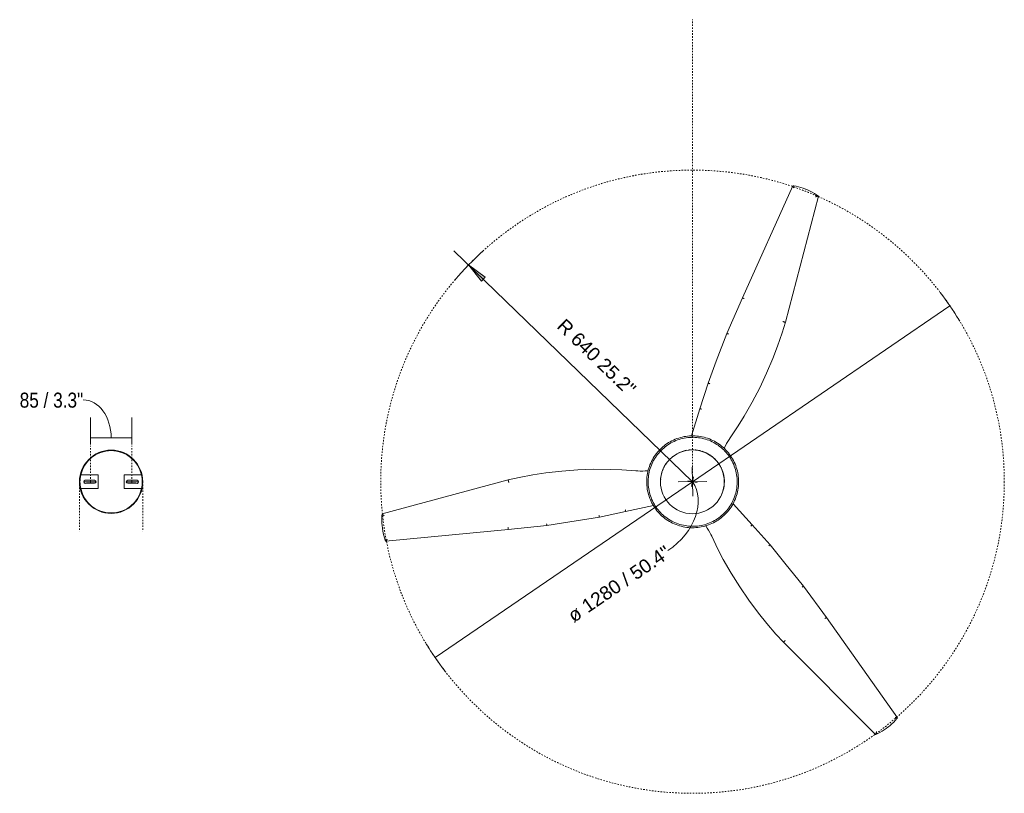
# Model space of a CAD drawing. Header units: millimetres. Extents: x 5770 to 11194, y -2952 to 7544.
# Tile 7 of 7: x 9173 to 11194, y 5955 to 7544. Entities that reach past the tile are written whole.
import ezdxf

# ---------------------------------------------------------------- set-up
doc = ezdxf.new("R2010")
doc.units = ezdxf.units.MM
doc.linetypes.add('Dash', pattern=[6, 3, -3])
doc.linetypes.add('Hidden', pattern=[7.14375, 4.7625, -2.38125])
doc.layers.add('A-ANNO-DIMS', color=7, linetype='Dash', lineweight=9, true_color=0xd2d2d2)
doc.layers.add('A-ANNO-DIMS-14', color=7, linetype='Continuous', lineweight=9)
doc.layers.add('E-LITE-EQPM', color=7, linetype='Continuous', lineweight=20)
doc.styles.add('Arial', font='arial.ttf', dxfattribs={"height": 28})
doc.styles.add('Arial Narrow', font='ARIALN.TTF', dxfattribs={"height": 30.8})
doc.dimstyles.new('Diameter_-_3mm_Arial', dxfattribs={"dimscale": 304.8, "dimtxt": 28.567263, "dimasz": 0, "dimexe": 0.110236, "dimexo": 0, "dimgap": 0.068898, "dimtad": 1, "dimjust": 3, "dimdec": 0, "dimzin": 0, "dimdsep": 46, "dimtxsty": 'Arial', "dimblk1": 'NONE', "dimblk2": 'NONE', "dimsah": 1, "dimcen": 0.09, "dimadec": 0, "dimazin": 0, "dimtfac": 1, "dimtdec": 4, "dimtix": 1, "dimtmove": 0, "dimatfit": 2, "dimfxl": 1, "dimtvp": 1, "dimtolj": 1, "dimtzin": 0, "dimarcsym": 2})
doc.dimstyles.new('FARO_-_2_2mm_Arial_Narrow_mm_Inch_Right_2', dxfattribs={"dimscale": 304.8, "dimtxt": 31.521674, "dimasz": 0, "dimexe": 0.137795, "dimexo": 0.0625, "dimgap": 0.022966, "dimtad": 1, "dimdec": 0, "dimzin": 0, "dimdsep": 46, "dimtxsty": 'Arial Narrow', "dimblk1": 'NONE', "dimblk2": 'NONE', "dimsah": 1, "dimcen": 0.09, "dimadec": 0, "dimazin": 0, "dimtfac": 1, "dimtdec": 4, "dimtix": 1, "dimtmove": 1, "dimatfit": 3, "dimfxl": 0.045932, "dimfxlon": 1, "dimtvp": 1, "dimtolj": 1, "dimtzin": 0, "dimarcsym": 2})
doc.dimstyles.new('Radial_-_3mm_Arial', dxfattribs={"dimscale": 304.8, "dimtxt": 28.567263, "dimasz": 0.137795, "dimexe": 0.137795, "dimexo": 0, "dimgap": 0.080381, "dimtad": 1, "dimjust": 3, "dimdec": 0, "dimzin": 0, "dimdsep": 46, "dimtxsty": 'Arial', "dimsah": 1, "dimcen": 0.09, "dimdle": 0.137795, "dimadec": 0, "dimazin": 0, "dimtfac": 1, "dimtdec": 4, "dimtix": 1, "dimtmove": 0, "dimatfit": 2, "dimfxl": 1, "dimtvp": 1, "dimtfill": 1, "dimtolj": 1, "dimtzin": 0, "dimarcsym": 2})

# ---------------------------------------------------------------- blocks, each defined once
blk = doc.blocks.new('32026-10 - 32030 MINI ETERFAN Matt black ceiling fan with DC motor-507610-Planta_PDF')
at = {"layer": 'E-LITE-EQPM'}
for p, q in [((-3.8, 378.7), (65.6, 637.3)), ((121.7, 630.1), (97.9, 378.8)), ((97.9, 378.8), (89.6, 299.3)), ((89.6, 299.3), (80.3, 239.3)), ((80.3, 239.3), (72.5, 191.5)), ((72.5, 191.5), (61, 137.6)), ((61, 137.6), (48.7, 80.6)), ((61, 137.6), (60.9, 137.6)), ((-22.7, 91.4), (-22.5, 92)), ((-150.1, -14.9), (-94.4, 2.7)), ((-94.4, 2.7), (-93.9, 2.9)), ((-202.7, -31.6), (-150.1, -14.9)), ((-150.1, -14.9), (-150, -15)), ((-248, -48.4), (-202.7, -31.6)), ((90.4, -26.5), (90.7, -26.8)), ((-304.8, -70), (-248, -48.4)), ((-377.9, -102.1), (-304.8, -70)), ((-68.5, -64.7), (-69.1, -64.9)), ((88.4, -122), (45.1, -82.8)), ((-608.2, -205.7), (-377.9, -102.1)), ((88.4, -122), (88.5, -121.9)), ((129.4, -158.9), (88.4, -122)), ((166.9, -189.4), (129.4, -158.9)), ((-327.6, -190.5), (-586.7, -258)), ((214.2, -227.6), (166.9, -189.4)), ((329.7, -186.3), (519, -375.6)), ((278.9, -274.4), (214.2, -227.6)), ((484.7, -420.6), (278.9, -274.4))]:
    blk.add_line(p, q, dxfattribs=at)
at = {"layer": 'E-LITE-EQPM', "flags": 128}
for points in [[(65.7, 637.4), (70.6, 637.8), (75.5, 638), (80.3, 638.1), (85.2, 637.9), (90.1, 637.6), (94.9, 637), (96, 636.9)], [(96, 636.9), (100.8, 636.1), (105.6, 635.1), (110.4, 633.9), (115, 632.5), (119.7, 630.9), (121.7, 630.2)], [(-14.2, 327.9), (-8.8, 356.4), (-3.8, 378.7)], [(-25.6, 169.5), (-25.7, 202.6), (-24.5, 235.6), (-22, 268.6), (-18.2, 301.5), (-14.2, 327.9)], [(-22.6, 116.4), (-24.7, 145.7), (-25.6, 169.5)], [(60.9, 137.6), (60.5, 137.7), (60, 137.8), (59.3, 138), (58.4, 138.2), (57.5, 138.4)], [(-22.5, 92), (-22.2, 97.2), (-22, 102.3), (-22, 107.5), (-22.3, 112.7), (-22.6, 116.4)], [(0, -94.4), (-3.8, -94.3), (-7.5, -94.1), (-11.3, -93.7), (-15, -93.2), (-18.7, -92.5), (-22.4, -91.7), (-26.1, -90.7), (-29.7, -89.6), (-33.2, -88.3), (-36.8, -86.9), (-40.2, -85.4), (-43.6, -83.7), (-46.9, -81.9), (-50.1, -80), (-53.3, -77.9), (-56.4, -75.7), (-59.3, -73.4), (-62.2, -71), (-65, -68.4), (-67.7, -65.8), (-70.3, -63), (-72.7, -60.1), (-75.1, -57.2), (-77.3, -54.1), (-79.4, -51), (-81.4, -47.8), (-83.2, -44.5), (-84.9, -41.1), (-86.5, -37.7), (-88, -34.2), (-89.3, -30.7), (-90.4, -27.1), (-91.4, -23.4), (-92.3, -19.7), (-93, -16), (-93.6, -12.3), (-94, -8.6), (-94.3, -4.8), (-94.4, -1), (-94.3, 2.8), (-94.1, 6.5), (-93.8, 10.3), (-93.3, 14), (-92.7, 17.7), (-91.9, 21.4), (-91, 25.1), (-89.9, 28.7), (-88.7, 32.3), (-87.3, 35.8), (-85.8, 39.3), (-84.2, 42.7), (-82.4, 46), (-80.5, 49.3), (-78.5, 52.4), (-76.3, 55.5), (-74, 58.5), (-71.6, 61.5), (-69.1, 64.3), (-66.5, 67), (-63.7, 69.6), (-60.9, 72.1), (-58, 74.5), (-55, 76.7), (-51.8, 78.9), (-48.7, 80.9), (-45.4, 82.8), (-42, 84.5), (-38.6, 86.1), (-35.1, 87.6), (-31.6, 88.9), (-28, 90.1), (-24.4, 91.2), (-20.7, 92.1), (-17, 92.8), (-13.3, 93.4), (-9.6, 93.9), (-5.8, 94.2), (-2, 94.4), (0, 94.4)], [(0, -91.4), (-3.7, -91.3), (-7.3, -91.1), (-10.9, -90.7), (-14.6, -90.2), (-18.2, -89.6), (-21.7, -88.8), (-25.3, -87.8), (-28.7, -86.7), (-32.2, -85.5), (-35.6, -84.2), (-38.9, -82.7), (-42.2, -81), (-45.4, -79.3), (-48.5, -77.4), (-51.6, -75.4), (-54.6, -73.3), (-57.5, -71.1), (-60.3, -68.7), (-63, -66.2), (-65.5, -63.7), (-68, -61), (-70.4, -58.2), (-72.7, -55.4), (-74.9, -52.4), (-76.9, -49.4), (-78.8, -46.3), (-80.6, -43.1), (-82.2, -39.8), (-83.8, -36.5), (-85.2, -33.1), (-86.4, -29.7), (-87.5, -26.2), (-88.5, -22.7), (-89.4, -19.1), (-90, -15.5), (-90.6, -11.9), (-91, -8.3), (-91.3, -4.6), (-91.4, -1), (-91.3, 2.7), (-91.2, 6.3), (-90.8, 10), (-90.4, 13.6), (-89.7, 17.2), (-89, 20.8), (-88.1, 24.3), (-87, 27.8), (-85.9, 31.3), (-84.5, 34.7), (-83.1, 38), (-81.5, 41.3), (-79.8, 44.5), (-77.9, 47.7), (-76, 50.8), (-73.9, 53.8), (-71.7, 56.7), (-69.3, 59.5), (-66.9, 62.2), (-64.4, 64.9), (-61.7, 67.4), (-59, 69.8), (-56.1, 72.1), (-53.2, 74.3), (-50.2, 76.4), (-47.1, 78.3), (-43.9, 80.1), (-40.7, 81.8), (-37.4, 83.4), (-34, 84.8), (-30.6, 86.1), (-27.1, 87.3), (-23.6, 88.3), (-20.1, 89.1), (-16.5, 89.9), (-12.9, 90.5), (-9.3, 90.9), (-5.6, 91.2), (-2, 91.4), (0, 91.4)], [(0, 94.4), (3.8, 94.3), (7.5, 94.1), (11.3, 93.7), (15, 93.2), (18.7, 92.5), (22.4, 91.7), (26.1, 90.7), (29.7, 89.6), (33.2, 88.3), (36.8, 86.9), (40.2, 85.4), (43.6, 83.7), (46.9, 81.9), (50.1, 80), (53.3, 77.9), (56.4, 75.7), (59.3, 73.4), (62.2, 71), (65, 68.4), (67.7, 65.8), (70.3, 63), (72.7, 60.1), (75.1, 57.2), (77.3, 54.1), (79.4, 51), (81.4, 47.8), (83.2, 44.5), (84.9, 41.1), (86.5, 37.7), (88, 34.2), (89.3, 30.7), (90.4, 27.1), (91.4, 23.4), (92.3, 19.7), (93, 16), (93.6, 12.3), (94, 8.6), (94.3, 4.8), (94.4, 1), (94.3, -2.8), (94.1, -6.5), (93.8, -10.3), (93.3, -14), (92.7, -17.7), (91.9, -21.4), (91, -25.1), (89.9, -28.7), (88.7, -32.3), (87.3, -35.8), (85.8, -39.3), (84.2, -42.7), (82.4, -46), (80.5, -49.3), (78.5, -52.4), (76.3, -55.5), (74, -58.5), (71.6, -61.5), (69.1, -64.3), (66.5, -67), (63.7, -69.6), (60.9, -72.1), (58, -74.5), (55, -76.7), (51.8, -78.9), (48.7, -80.9), (45.4, -82.8), (42, -84.5), (38.6, -86.1), (35.1, -87.6), (31.6, -88.9), (28, -90.1), (24.4, -91.2), (20.7, -92.1), (17, -92.8), (13.3, -93.4), (9.6, -93.9), (5.8, -94.2), (2, -94.4), (0, -94.4)], [(0, 91.4), (3.7, 91.3), (7.3, 91.1), (10.9, 90.7), (14.6, 90.2), (18.2, 89.6), (21.7, 88.8), (25.3, 87.8), (28.7, 86.7), (32.2, 85.5), (35.6, 84.2), (38.9, 82.7), (42.2, 81), (45.4, 79.3), (48.5, 77.4), (51.6, 75.4), (54.6, 73.3), (57.5, 71.1), (60.3, 68.7), (63, 66.2), (65.5, 63.7), (68, 61), (70.4, 58.2), (72.7, 55.4), (74.9, 52.4), (76.9, 49.4), (78.8, 46.3), (80.6, 43.1), (82.2, 39.8), (83.8, 36.5), (85.2, 33.1), (86.4, 29.7), (87.5, 26.2), (88.5, 22.7), (89.4, 19.1), (90, 15.5), (90.6, 11.9), (91, 8.3), (91.3, 4.6), (91.4, 1), (91.3, -2.7), (91.2, -6.3), (90.8, -10), (90.4, -13.6), (89.7, -17.2), (89, -20.8), (88.1, -24.3), (87, -27.8), (85.9, -31.3), (84.5, -34.7), (83.1, -38), (81.5, -41.3), (79.8, -44.5), (77.9, -47.7), (76, -50.8), (73.9, -53.8), (71.7, -56.7), (69.3, -59.5), (66.9, -62.2), (64.4, -64.9), (61.7, -67.4), (59, -69.8), (56.1, -72.1), (53.2, -74.3), (50.2, -76.4), (47.1, -78.3), (43.9, -80.1), (40.7, -81.8), (37.4, -83.4), (34, -84.8), (30.6, -86.1), (27.1, -87.3), (23.6, -88.3), (20.1, -89.1), (16.5, -89.9), (12.9, -90.5), (9.3, -90.9), (5.6, -91.2), (2, -91.4), (0, -91.4)], [(-150, -15), (-149.9, -15.4), (-149.8, -15.9), (-149.6, -16.6), (-149.3, -17.4), (-149, -18.3)], [(90.7, -26.8), (94.9, -29.7), (99.3, -32.4), (103.8, -35), (108.4, -37.4), (111.8, -39)], [(111.8, -39), (138.3, -51.8), (159.3, -62.8)], [(-90.3, -77), (-114.7, -93.4), (-134.9, -105.9)], [(-69.1, -64.9), (-73.8, -67.2), (-78.4, -69.6), (-82.9, -72.2), (-87.2, -74.9), (-90.3, -77)], [(159.3, -62.8), (188, -79.3), (216, -96.8), (243.4, -115.5), (270, -135.2), (290.8, -151.9)], [(-134.9, -105.9), (-163.6, -122.4), (-193, -137.7), (-222.9, -151.8), (-253.3, -164.8), (-278.3, -174.3)], [(88.5, -121.9), (88.8, -121.6), (89.1, -121.2), (89.6, -120.6), (90.2, -120), (90.9, -119.3)], [(290.8, -151.9), (312.8, -170.8), (329.7, -186.3)], [(-278.3, -174.3), (-305.7, -183.8), (-327.6, -190.5)], [(-601.3, -231.4), (-603, -226.8), (-604.5, -222.2), (-605.8, -217.5), (-606.9, -212.7), (-607.8, -207.9), (-608.2, -205.8)], [(-586.8, -258), (-589.5, -254), (-592.2, -249.8), (-594.6, -245.6), (-596.9, -241.3), (-599, -236.9), (-600.9, -232.4), (-601.3, -231.4)], [(519, -375.7), (516.9, -380.1), (514.7, -384.5), (512.3, -388.7), (509.7, -392.9), (507, -396.9), (504.1, -400.9), (503.4, -401.7)], [(503.4, -401.7), (500.3, -405.5), (497.1, -409.1), (493.7, -412.6), (490.1, -416), (486.5, -419.2), (484.8, -420.6)]]:
    blk.add_lwpolyline(points, dxfattribs=at)
at = {"layer": 'E-LITE-EQPM'}
for start, end in [(239.6759, 240), (247.258, 270), (270, 300.1884), (307.5, 307.7649)]:
    blk.add_arc((0, 0), 65, start, end, dxfattribs=at)
for points, knots in [([(65.7, 637.2), (65.6, 637.2), (65.6, 637.3), (65.7, 637.4), (65.7, 637.4)], [-0.2, -0.2, -0.2, -0.2, -0.1, -0.0267368, -0.0267368, -0.0267368, -0.0267368]), ([(65.7, 637.4), (65.8, 637.4), (65.9, 637.3), (66.2, 637.1), (66.4, 636.9), (66.6, 636.8), (66.8, 636.6), (67, 636.4), (67.2, 636.3), (67.3, 636.1), (67.5, 635.9), (67.8, 635.7), (68, 635.4), (68.3, 635.1), (68.6, 634.7), (69.2, 634.1), (69.7, 633.5), (70.1, 633.1)], [-1, -1, -1, -1, -0.9, -0.8, -0.75, -0.7, -0.65, -0.6, -0.575, -0.55, -0.5, -0.45, -0.4, -0.35, -0.3, -0.2, 0, 0, 0, 0]), ([(121.7, 630.2), (121.7, 630.2), (121.8, 630.1), (121.7, 630), (121.7, 629.9), (121.6, 629.8), (121.5, 629.7), (121.3, 629.6), (121.2, 629.4), (121, 629.3), (120.9, 629.2), (120.7, 629.1), (120.5, 628.9), (120.2, 628.7), (119.9, 628.5), (119.7, 628.3), (119.4, 628.1), (119, 627.8), (118.4, 627.4), (118, 627.1), (117.8, 627)], [-1, -1, -1, -1, -0.9, -0.85, -0.8, -0.75, -0.7, -0.65, -0.6, -0.575, -0.55, -0.5, -0.45, -0.4, -0.35, -0.3, -0.25, -0.2, -0.1, 0, 0, 0, 0]), ([(89.6, 299.3), (89.6, 299.3), (89.6, 299.3), (89.3, 299.4), (88.5, 299.5), (87.4, 299.6), (86.5, 299.8), (86, 299.8)], [-0.8787324, -0.8787324, -0.8787324, -0.8787324, -0.8, -0.6, -0.4, -0.2, 0, 0, 0, 0]), ([(72.5, 191.5), (72.5, 191.5), (72.5, 191.6), (72.2, 191.6), (71.4, 191.8), (70.3, 192), (69.4, 192.2), (68.9, 192.3)], [-0.8787589, -0.8787589, -0.8787589, -0.8787589, -0.8, -0.6, -0.4, -0.2, 0, 0, 0, 0]), ([(-94.4, 2.7), (-94.4, 2.7), (-94.4, 2.7), (-94.4, 2.6), (-94.3, 2.6), (-94.3, 2.5), (-94.3, 2.4), (-94.3, 2.2), (-94.1, 1.9), (-94, 1.5), (-93.9, 1.2)], [0.121122, 0.121122, 0.121122, 0.121122, 0.1666667, 0.2083333, 0.25, 0.2916667, 0.3333333, 0.4166667, 0.5, 0.6666667, 0.6666667, 0.6666667, 0.6666667]), ([(-202.7, -31.6), (-202.7, -31.6), (-202.6, -31.6), (-202.6, -31.9), (-202.3, -32.7), (-202, -33.7), (-201.7, -34.6), (-201.5, -35)], [-0.8787589, -0.8787589, -0.8787589, -0.8787589, -0.8, -0.6, -0.4, -0.2, 0, 0, 0, 0]), ([(90.6, -26.9), (90.6, -26.9), (90.4, -27.1), (90.2, -27.4), (90.1, -27.5)], [-1, -1, -1, -1, -0.8, -0.7136186, -0.7136186, -0.7136186, -0.7136186]), ([(-304.8, -70), (-304.8, -70), (-304.8, -70), (-304.7, -70.3), (-304.4, -71.1), (-303.9, -72.1), (-303.6, -73), (-303.4, -73.4)], [-0.8787324, -0.8787324, -0.8787324, -0.8787324, -0.8, -0.6, -0.4, -0.2, 0, 0, 0, 0]), ([(-69.2, -64.9), (-69.2, -64.8), (-69.3, -64.5), (-69.5, -63.9), (-69.7, -63.5), (-69.7, -63.4)], [-1, -1, -1, -1, -0.8, -0.6, -0.5651455, -0.5651455, -0.5651455, -0.5651455]), ([(129.4, -158.9), (129.4, -158.9), (129.4, -158.9), (129.6, -158.6), (130.2, -158), (130.9, -157.2), (131.5, -156.5), (131.8, -156.1)], [-0.8787589, -0.8787589, -0.8787589, -0.8787589, -0.8, -0.6, -0.4, -0.2, 0, 0, 0, 0]), ([(-608.2, -205.8), (-608.2, -205.7), (-608.2, -205.7), (-608.1, -205.7), (-608, -205.7), (-607.9, -205.7), (-607.7, -205.7), (-607.5, -205.8), (-607.3, -205.9), (-607.1, -205.9), (-607, -206), (-606.8, -206.1), (-606.5, -206.2), (-606.2, -206.3), (-605.9, -206.5), (-605.6, -206.6), (-605.2, -206.8), (-604.8, -207), (-604.2, -207.3), (-603.7, -207.5), (-603.5, -207.6)], [-1, -1, -1, -1, -0.9, -0.85, -0.8, -0.75, -0.7, -0.65, -0.6, -0.575, -0.55, -0.5, -0.45, -0.4, -0.35, -0.3, -0.25, -0.2, -0.1, 0, 0, 0, 0]), ([(214.2, -227.6), (214.2, -227.6), (214.3, -227.5), (214.4, -227.3), (214.9, -226.6), (215.6, -225.7), (216.2, -225), (216.5, -224.7)], [-0.8787324, -0.8787324, -0.8787324, -0.8787324, -0.8, -0.6, -0.4, -0.2, 0, 0, 0, 0]), ([(-586.8, -258), (-586.8, -257.9), (-586.8, -257.8), (-586.8, -257.5), (-586.7, -257.2), (-586.7, -256.9), (-586.6, -256.6), (-586.6, -256.4), (-586.5, -256.2), (-586.5, -256), (-586.4, -255.7), (-586.3, -255.4), (-586.2, -255), (-586.1, -254.6), (-585.9, -254.2), (-585.6, -253.3), (-585.4, -252.6), (-585.2, -252.1)], [-1, -1, -1, -1, -0.9, -0.8, -0.75, -0.7, -0.65, -0.6, -0.575, -0.55, -0.5, -0.45, -0.4, -0.35, -0.3, -0.2, 0, 0, 0, 0]), ([(-586.6, -257.9), (-586.6, -258), (-586.7, -258), (-586.7, -258), (-586.8, -258)], [-0.2, -0.2, -0.2, -0.2, -0.1, -0.0267368, -0.0267368, -0.0267368, -0.0267368]), ([(519, -375.7), (519, -375.8), (518.8, -375.9), (518.6, -376), (518.3, -376.1), (518, -376.2), (517.8, -376.3), (517.5, -376.4), (517.3, -376.4), (517.1, -376.5), (516.8, -376.6), (516.5, -376.6), (516.1, -376.7), (515.8, -376.8), (515.3, -376.9), (514.4, -377.1), (513.6, -377.3), (513.1, -377.3)], [-1, -1, -1, -1, -0.9, -0.8, -0.75, -0.7, -0.65, -0.6, -0.575, -0.55, -0.5, -0.45, -0.4, -0.35, -0.3, -0.2, 0, 0, 0, 0]), ([(518.8, -375.6), (518.9, -375.6), (519, -375.6), (519, -375.7), (519, -375.7)], [-0.2, -0.2, -0.2, -0.2, -0.1, -0.0267368, -0.0267368, -0.0267368, -0.0267368]), ([(484.8, -420.6), (484.8, -420.6), (484.7, -420.7), (484.6, -420.6), (484.6, -420.5), (484.6, -420.4), (484.5, -420.2), (484.5, -420), (484.4, -419.8), (484.4, -419.6), (484.4, -419.5), (484.3, -419.2), (484.3, -418.9), (484.2, -418.6), (484.2, -418.3), (484.2, -417.9), (484.1, -417.6), (484.1, -417.1), (484.1, -416.4), (484, -415.9), (484, -415.6)], [-1, -1, -1, -1, -0.9, -0.85, -0.8, -0.75, -0.7, -0.65, -0.6, -0.575, -0.55, -0.5, -0.45, -0.4, -0.35, -0.3, -0.25, -0.2, -0.1, 0, 0, 0, 0])]:
    blk.add_open_spline(points, degree=3, knots=knots, dxfattribs=at)
for points in [[(-3.8, 378.7), (-3.8, 378.7), (-3.8, 378.7), (-3.8, 378.7)], [(-3.8, 378.7), (-3.8, 378.7), (-3.8, 378.7), (-3.7, 378.7)], [(-3.7, 378.7), (-3.6, 378.7), (-3.3, 378.6), (-2.4, 378.4), (-1.3, 378.2), (0, 377.8), (1, 377.6), (1.4, 377.5)], [(97.9, 378.8), (97.8, 378.8), (97.7, 378.8), (97.4, 378.8), (96.8, 378.8), (96.1, 378.9), (95.2, 379), (94.5, 379), (94.2, 379.1)], [(-22.5, 92), (-22.5, 92), (-22.5, 92), (-22.5, 92)], [(-22.5, 92), (-22.5, 92), (-22.5, 92), (-22.5, 92)], [(-22.5, 92), (-22.4, 92), (-22.1, 91.9), (-21.5, 91.8), (-21.1, 91.8)], [(90.6, -26.8), (90.7, -26.8), (90.7, -26.8), (90.7, -26.8)], [(90.7, -26.8), (90.7, -26.8), (90.6, -26.8), (90.6, -26.9)], [(-69.1, -64.9), (-69.1, -64.9), (-69.1, -64.9), (-69.2, -64.9)], [(-69.1, -64.9), (-69.1, -64.9), (-69.1, -64.9), (-69.1, -64.9)], [(-377.9, -102.1), (-377.9, -102.2), (-377.9, -102.2), (-377.7, -102.6), (-377.4, -103.1), (-377.1, -103.8), (-376.8, -104.6), (-376.5, -105.1), (-376.4, -105.4)], [(-327.6, -190.4), (-327.7, -190.3), (-327.8, -190), (-328, -189.2), (-328.3, -188), (-328.7, -186.7), (-329, -185.8), (-329.1, -185.3)], [(-327.6, -190.4), (-327.6, -190.4), (-327.6, -190.5), (-327.6, -190.5)], [(-327.6, -190.5), (-327.6, -190.5), (-327.6, -190.4), (-327.6, -190.4)], [(329.6, -186.4), (329.6, -186.4), (329.4, -186.7), (328.8, -187.3), (327.9, -188.2), (327, -189.2), (326.3, -189.8), (326, -190.2)], [(329.6, -186.3), (329.7, -186.3), (329.7, -186.3), (329.7, -186.3)], [(329.7, -186.3), (329.7, -186.3), (329.7, -186.3), (329.6, -186.4)], [(278.9, -274.4), (278.9, -274.4), (279, -274.3), (279.2, -274), (279.5, -273.5), (279.9, -272.9), (280.4, -272.2), (280.8, -271.6), (281, -271.4)]]:
    blk.add_open_spline(points, degree=3, dxfattribs=at)
blk = doc.blocks.new('DIMBLOCK9-Planta_PDF Fixing Holes')
at = {"layer": 'A-ANNO-DIMS-14', "color": 251, "true_color": 0x5b5b5b, "transparency": 16777216}
for p, q in [((9318.3, 6671.1), (9318.3, 6727.1)), ((9403.2, 6671.1), (9403.2, 6727.1)), ((9318.3, 6685.1), (9403.2, 6685.1)), ((9318.3, 6685.1), (9318.3, 6671.1)), ((9403.2, 6685.1), (9403.2, 6671.1))]:
    blk.add_line(p, q, dxfattribs=at)
blk.add_ellipse((9303.5, 6685.1), major_axis=(0, 78.1), ratio=0.732571, start_param=4.712389, end_param=6.283185, dxfattribs=at)
at = {"layer": 'A-ANNO-DIMS-14', "color": 0, "transparency": 16777216, "insert": (9173, 6777.9), "char_height": 30.8, "width": 156.708, "attachment_point": 1, "line_spacing_factor": 0.974696, "style": 'Arial Narrow'}
blk.add_mtext('85 / 3.3"', dxfattribs=at)
blk = doc.blocks.new('_None')
blk = doc.blocks.new('DIMBLOCK10-Planta_PDF')
at = {"layer": 'A-ANNO-DIMS-14', "color": 8, "true_color": 0x787878, "transparency": 16777216}
for p, q in [((10554.1, 6595), (11082.4, 6956.1)), ((10554.1, 6595), (10025.8, 6233.8)), ((10544.4, 6596.8), (10563.8, 6593.1)), ((10552.3, 6585.2), (10555.9, 6604.7))]:
    blk.add_line(p, q, dxfattribs=at)
for start, end in [(31.3498, 37.3659), (211.3498, 217.3659)]:
    blk.add_arc((10554.1, 6595), 640, start, end, dxfattribs=at)
blk.add_ellipse((10453.8, 6526.4), major_axis=(100.3, 68.6), ratio=0.727559, start_param=4.712389, end_param=6.283185, dxfattribs=at)
at = {"layer": 'A-ANNO-DIMS-14', "color": 0, "transparency": 16777216, "insert": (10294.6, 6327.9), "char_height": 28, "width": 292.177, "attachment_point": 1, "rotation": 34.3579, "line_spacing_factor": 0.941778, "style": 'Arial'}
blk.add_mtext('ø 1280 / 50.4"', dxfattribs=at)
blk = doc.blocks.new('DIMBLOCK11-Planta_PDF')
at = {"layer": 'A-ANNO-DIMS-14', "transparency": 16777216}
blk.add_hatch(color=256, dxfattribs=at).paths.add_polyline_path([(10094.3, 7040.1), (10120.6, 7006.9), (10128.3, 7014.8)])
for p, q in [((10554.1, 6595), (10064.1, 7069.3)), ((10094.3, 7040.1), (10120.6, 7006.9)), ((10128.3, 7014.8), (10094.3, 7040.1)), ((10120.6, 7006.9), (10128.3, 7014.8)), ((10553.6, 6624.6), (10554.6, 6565.3)), ((10524.4, 6594.5), (10583.8, 6595.4))]:
    blk.add_line(p, q, dxfattribs=at)
blk.add_arc((10554.1, 6595), 640, 132.1715, 139.6916, dxfattribs=at)
at = {"layer": 'A-ANNO-DIMS-14', "color": 0, "transparency": 16777216, "insert": (10293.1, 6932.3), "char_height": 28, "width": 245.239, "attachment_point": 1, "rotation": 315.9316, "line_spacing_factor": 0.941778, "style": 'Arial', "bg_fill": 3, "box_fill_scale": 1.25, "bg_fill_color": 256, "bg_fill_true_color": 13158600, "bg_fill_transparency": 0}
blk.add_mtext('R 640 25.2"', dxfattribs=at)

msp = doc.modelspace()

# ---------------------------------------------------------------- linework, layer by layer
at = {"layer": 'A-ANNO-DIMS'}
for p, q in [((10554.1, 6595), (10554.1, 7544)), ((9318.3, 6595), (9318.3, 6669)), ((9403.2, 6595), (9403.2, 6669)), ((9295.7, 6595), (9295.7, 6492.7)), ((9329.5, 6595), (9329.5, 6595.8)), ((9425.7, 6595), (9425.7, 6492.7))]:
    msp.add_line(p, q, dxfattribs=at)
msp.add_circle((10554.1, 6595), 640, dxfattribs=at)
at = {"layer": 'A-ANNO-DIMS', "color": 7, "linetype": 'Hidden'}
msp.add_arc((10554.1, 6595), 65.5, 0, 180, dxfattribs=at)
at = {"layer": 'E-LITE-EQPM'}
for p, q in [((9334.1, 6608.8), (9298.3, 6608.8)), ((9329.7, 6594.8), (9304.7, 6594.8)), ((9309.9, 6597.9), (9326.6, 6597.9)), ((9326.6, 6591.7), (9309.9, 6591.7)), ((9318.3, 6591.7), (9318.3, 6597.9)), ((9334.1, 6580.8), (9334.1, 6608.8)), ((9423.2, 6608.8), (9387.4, 6608.8)), ((9387.4, 6608.8), (9387.4, 6580.8)), ((9391.7, 6594.8), (9416.7, 6594.8)), ((9394.8, 6597.9), (9411.6, 6597.9)), ((9411.6, 6591.7), (9394.8, 6591.7)), ((9403.2, 6591.7), (9403.2, 6597.9)), ((9298.3, 6580.8), (9334.1, 6580.8)), ((9387.4, 6580.8), (9423.2, 6580.8))]:
    msp.add_line(p, q, dxfattribs=at)
for centre, radius, start, end in [((9360.7, 6594.8), 65, 0, 180), ((9360.7, 6594.8), 64, 12.6361, 167.3639), ((10553.8, 6594.8), 65.5, 90, 270), ((10553.8, 6594.8), 65.5, 270, 90), ((9360.7, 6594.8), 65, 180, 0), ((9360.7, 6594.8), 64, 167.3658, 180), ((9360.7, 6594.8), 64, 180, 192.6342), ((9360.7, 6594.8), 64, 170.9842, 172.9933), ((9308.2, 6594.8), 3.5, 62.3396, 297.6604), ((9326.6, 6594.8), 3.1, 270, 90), ((9394.8, 6594.8), 3.1, 90, 270), ((9413.2, 6594.8), 3.5, 242.3396, 117.6604), ((9360.7, 6594.8), 64, 360, 12.6342), ((9360.7, 6594.8), 64, 347.3658, 360), ((9360.7, 6594.8), 64, 7.0067, 9.0158), ((9360.7, 6594.8), 64, 187.0067, 189.1089), ((9360.7, 6594.8), 64, 192.6361, 347.3639), ((9360.7, 6594.8), 64, 350.8911, 352.9933)]:
    msp.add_arc(centre, radius, start, end, dxfattribs=at)

# ---------------------------------------------------------------- block references
at = {"layer": 'E-LITE-EQPM', "extrusion": (0, 0, -1), "rotation": 270.0000000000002}
msp.add_blockref('32026-10 - 32030 MINI ETERFAN Matt black ceiling fan with DC motor-507610-Planta_PDF', (-10554.4, 6594.8), dxfattribs=at)

# ---------------------------------------------------------------- dimensions: what is measured, and where the dimension line sits
at = {"layer": 'A-ANNO-DIMS', "color": 8, "linetype": 'Continuous', "true_color": 0x787878}
dim = msp.add_diameter_dim_2p(p1=(11082.4, 6956.1), p2=(10025.8, 6233.8), dimstyle='Diameter_-_3mm_Arial', override={"dimpost": 'ø<>'}, dxfattribs=at)
dim.commit()
dim.dimension.update_dxf_attribs({"geometry": 'DIMBLOCK10-Planta_PDF', "text_midpoint": (10532, 6627.3)})
at = {"layer": 'A-ANNO-DIMS', "color": 251, "linetype": 'Continuous', "true_color": 0x5b5b5b}
dim = msp.add_linear_dim(base=(9403.2, 6685.1), p1=(9318.3, 6671.1), p2=(9403.2, 6671.1), dimstyle='FARO_-_2_2mm_Arial_Narrow_mm_Inch_Right_2', override={"dimpost": '<>', "dimfxl": 84.975192}, dxfattribs=at)
dim.commit()
dim.dimension.update_dxf_attribs({"geometry": 'DIMBLOCK9-Planta_PDF Fixing Holes', "text_midpoint": (9251.3, 6757.4), "dimtype": 160})

# ---------------------------------------------------------------- next in the draw order: dimensions: what is measured, and where the dimension line sits
at = {"layer": 'A-ANNO-DIMS', "color": 7, "linetype": 'Continuous'}
dim = msp.add_radius_dim(center=(10554.1, 6595), mpoint=(10094.3, 7040.1), dimstyle='Radial_-_3mm_Arial', override={"dimpost": 'R<>'}, dxfattribs=at)
dim.commit()
dim.dimension.update_dxf_attribs({"geometry": 'DIMBLOCK11-Planta_PDF', "text_midpoint": (10368.8, 6833.4)})

doc.saveas('drawing.dxf')
